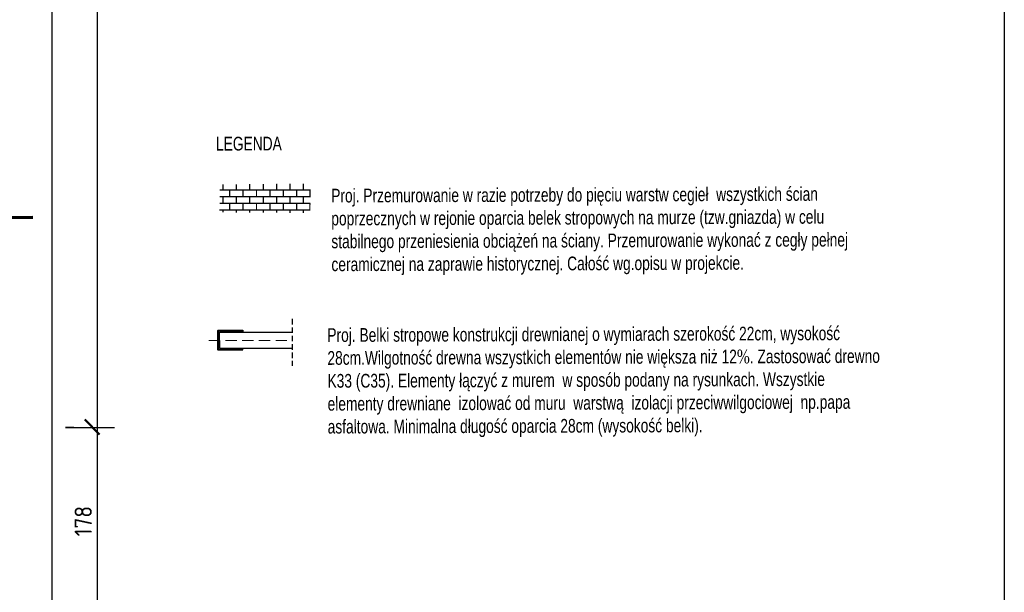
# Model space of a CAD drawing. Header units: millimetres. Extents: x 5545 to 136433, y -146986 to -36607.
# Tile 121 of 159: x 38287 to 39184, y -51210 to -50688. Entities that reach past the tile are written whole.
import ezdxf

# ---------------------------------------------------------------- set-up
doc = ezdxf.new("R2010")
doc.units = ezdxf.units.MM
doc.header["$LTSCALE"] = 8
doc.linetypes.add('VERDECKT', pattern=[9.525, 6.35, -3.175])
doc.layers.add('Arc_opisy', color=18, linetype='Continuous')
doc.layers.add('RCAD_opis kształtu pręta', color=7, linetype='Continuous')
doc.layers.add('cegły_Nr_Pióra__61', color=7, linetype='Continuous', lineweight=20, true_color=0x6a6a6a)
doc.layers.add('Standard', color=7, linetype='Continuous', lineweight=25)
doc.styles.add('ISOCP', font='ISOCP.SHX')
doc.styles.add('TXT50', font='bikroms.shx', dxfattribs={"width": 0.75, "height": 10})

# ---------------------------------------------------------------- blocks, each defined once
blk = doc.blocks.new('G$C8C1C8AAF')
at = {"layer": 'Standard', "color": 170, "lineweight": 25, "ltscale": 2}
blk.add_line((4156.38, 2926.26), (4156.38, 0), dxfattribs=at)
blk = doc.blocks.new('G$C1C2C7789')
at = {"layer": 'Arc_opisy', "lineweight": 25, "ltscale": 0.1}
blk.add_blockref('G$C8C1C8AAF', (0, 0), dxfattribs=at)
blk = doc.blocks.new('G$CFA82744B')
at = {"layer": 'Arc_opisy', "color": 1, "lineweight": 25, "ltscale": 0.1}
blk.add_blockref('G$C1C2C7789', (0, 0), dxfattribs=at)

msp = doc.modelspace()

# ---------------------------------------------------------------- hatches: boundary and pattern name
at = {"layer": 'Standard', "lineweight": 20, "ltscale": 0.5}
h = msp.add_hatch(dxfattribs=at)
h.set_pattern_fill('AR-B816C', color=250, scale=0.03, style=0)
h.set_pattern_definition([(0, (1299.143, -569.774), (6.096, 6.096), [11.90625, -0.28575]), (0, (1293.047, -569.4884), (6.096, 6.096), [11.90625, -0.28575]), (90, (1299.143, -569.774), (-6.096, 6.096), [-6.38175, 5.81025]), (90, (1298.857, -569.774), (-6.096, 6.096), [-6.38175, 5.81025])])
h.paths.add_polyline_path([(38551.578, -50864.244), (38552.37, -50837.693), (38469.679, -50838.485), (38469.283, -50863.715)])

# ---------------------------------------------------------------- linework, layer by layer
at = {"color": 250, "linetype": 'ByBlock', "lineweight": 50}
msp.add_line((38346.508, -51052.406), (38360.026, -51065.925), dxfattribs=at)
at = {"layer": 'Arc_opisy', "color": 250, "linetype": 'VERDECKT', "lineweight": 25, "ltscale": 0.1}
msp.add_line((38535.503, -50960.848), (38535.503, -51003.329), dxfattribs=at)
at = {"layer": 'Arc_opisy', "color": 250, "lineweight": 25, "ltscale": 0.1}
for p, q in [((38469.227, -50972.793), (38535.695, -50972.793)), ((38469.107, -50987.253), (38535.237, -50987.253))]:
    msp.add_line(p, q, dxfattribs=at)
at = {"layer": 'Arc_opisy', "color": 250, "lineweight": 25, "ltscale": 0.5}
msp.add_line((38469.417, -50987.365), (38469.324, -50972.862), dxfattribs=at)
at = {"layer": 'Arc_opisy', "color": 250, "lineweight": 40, "ltscale": 0.1}
for p, q in [((38490.187, -50970.967), (38490.187, -50972.933)), ((38489.945, -50987.06), (38489.945, -50989.027))]:
    msp.add_line(p, q, dxfattribs=at)
at = {"layer": 'Arc_opisy', "color": 250, "linetype": 'VERDECKT', "lineweight": 20, "ltscale": 0.2}
msp.add_line((38459.45, -50980.355), (38534.342, -50980.355), dxfattribs=at)
at = {"layer": 'Arc_opisy', "color": 250, "lineweight": 40, "ltscale": 0.5}
msp.add_lwpolyline([(38490.328, -50988.901), (38468.129, -50988.901), (38468.129, -50971.202), (38490.328, -50971.202)], dxfattribs=at)
at = {"layer": 'Standard', "color": 250, "lineweight": 25, "ltscale": 2}
for p, q in [((38316.633, -49639.287), (38316.633, -51261.257)), ((38357.765, -49642.029), (38357.765, -51266.741)), ((38336.688, -51059.553), (38328.99, -51059.553)), ((38328.99, -51059.553), (38373.509, -51059.553))]:
    msp.add_line(p, q, dxfattribs=at)
at = {"layer": 'Standard', "color": 250, "lineweight": 70}
msp.add_line((38299.262, -50868.58), (38195.214, -50869.124), dxfattribs=at)

# ---------------------------------------------------------------- block references
at = {"layer": 'Arc_opisy', "color": 250, "lineweight": 25, "ltscale": 0.1}
msp.add_blockref('G$CFA82744B', (35027.343, -52263.923), dxfattribs=at)

# ---------------------------------------------------------------- texts
at = {"layer": 'cegły_Nr_Pióra__61', "color": 250, "lineweight": 25, "ltscale": 50, "char_height": 10, "width": 504.60816, "attachment_point": 1, "rotation": 0.206287, "style": 'TXT50'}
for s, insert in [('{\\C0;\\P\\H1.25x;Proj. Przemurowanie w razie potrzeby do pięciu warstw cegieł  wszystkich ścian poprzecznych w rejonie oparcia belek stropowych na murze (tzw.gniazda) w celu stabilnego przeniesienia obciążeń na ściany. Przemurowanie wykonać z cegły pełnej ceramicznej na zaprawie historycznej. Całość wg.opisu w projekcie.\\P\\P}', (38570.83, -50825.661)), ('{\\C0;\\P\\H1.25x;Proj. Belki stropowe konstrukcji drewnianej o wymiarach szerokość 22cm, wysokość 28cm.\\Fbikroms|c238;Wilgotność drewna wszystkich elementów nie większa niż 12\\fTimes New Roman|b0|i0|c238|p0;%\\Fbikroms|c238;. Zastosować drewno K33 (C35). Elementy łączyć z murem  w sposób podany na rysunkach. Wszystkie elementy drewniane  izolować od muru  warstwą  izolacji przeciwwilgociowej  np.papa asfaltowa. Minimalna długość oparcia 28cm (wysokość belki). \\C256;                                              \\P\\Fbikroms.shx|c238;\\C0;\\P\\P}', (38567.309, -50952.576))]:
    msp.add_mtext(s, dxfattribs=dict(at, insert=insert))
at = {"layer": 'RCAD_opis kształtu pręta', "color": 7, "lineweight": 25, "insert": (38495.971, -50801.336), "char_height": 12.5, "attachment_point": 5, "rotation": 0.062969, "style": 'TXT50'}
msp.add_mtext('\\pxql;LEGENDA', dxfattribs=at)
at = {"layer": 'Standard', "color": 250, "linetype": 'Continuous', "lineweight": 25, "style": 'ISOCP'}
msp.add_text('178', height=15.759, rotation=90, dxfattribs=at).set_placement((38353.012, -51158.679))

doc.saveas('drawing.dxf')
